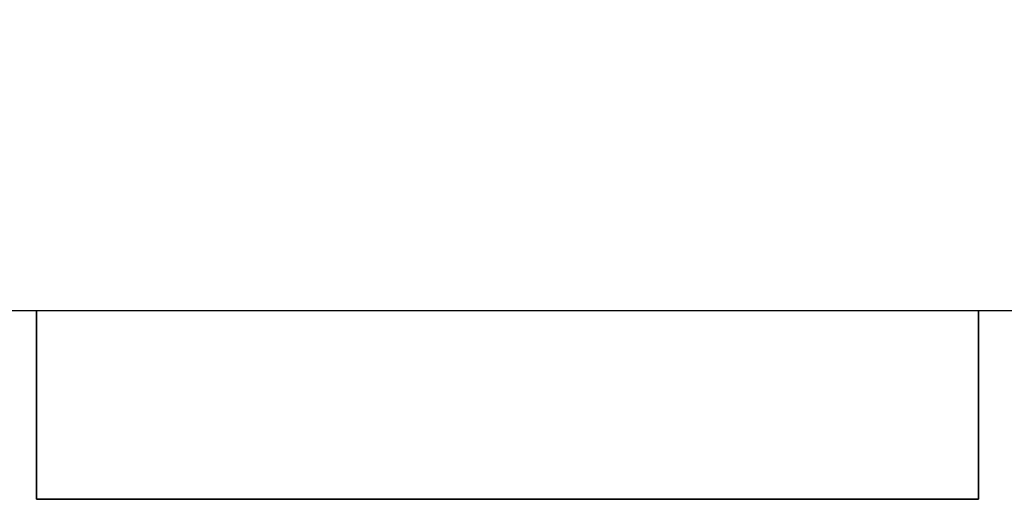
# Model space of a CAD drawing. Header units: millimetres. Extents: x -429 to 420, y -314 to 480.
# Tile 32 of 143: x -129.5 to -113.82, y 119.55 to 127.18. Entities that reach past the tile are written whole.
import ezdxf

# ---------------------------------------------------------------- set-up
doc = ezdxf.new("R2010")
doc.units = ezdxf.units.MM
doc.header["$MEASUREMENT"] = 0
doc.layers.add('Layer 1', color=7, linetype='Continuous')

msp = doc.modelspace()

# ---------------------------------------------------------------- linework, layer by layer
at = {"layer": 'Layer 1', "color": 114}
msp.add_lwpolyline([(-129.2339, 119.546), (-114.2339, 119.546), (-114.2339, 122.546), (-129.2339, 122.546), (-129.2339, 119.546)], close=True, dxfattribs=at)
at = {"layer": 'Layer 1', "color": 7, "lineweight": 25}
msp.add_open_spline([(-102.234, 161.5462), (-102.234, 161.5462), (-114.2339, 161.5462), (-114.2339, 161.5462), (-114.2339, 161.5462), (-114.2339, 161.5462), (-114.2339, 164.546), (-114.2339, 164.546), (-114.2339, 164.546), (-114.2339, 164.546), (-129.2339, 164.546), (-129.2339, 164.546), (-129.2339, 164.546), (-129.2339, 164.546), (-129.2339, 161.5462), (-129.2339, 161.5462), (-129.2339, 161.5462), (-129.2339, 161.5462), (-141.2341, 161.5462), (-141.2341, 161.5462), (-141.2341, 161.5462), (-141.2341, 161.5462), (-141.2341, 149.546), (-141.2341, 149.546), (-141.2341, 149.546), (-141.2341, 149.546), (-144.234, 149.546), (-144.234, 149.546), (-144.234, 149.546), (-144.234, 149.546), (-144.234, 134.546), (-144.234, 134.546), (-144.234, 134.546), (-144.234, 134.546), (-141.2341, 134.546), (-141.2341, 134.546), (-141.2341, 134.546), (-141.2341, 134.546), (-141.2341, 122.5461), (-141.2341, 122.5461), (-141.2341, 122.5461), (-141.2341, 122.5461), (-129.2339, 122.5461), (-129.2339, 122.5461), (-129.2339, 122.5461), (-129.2339, 122.5461), (-129.2339, 119.5462), (-129.2339, 119.5462), (-129.2339, 119.5462), (-129.2339, 119.5462), (-114.2339, 119.5462), (-114.2339, 119.5462), (-114.2339, 119.5462), (-114.2339, 119.5462), (-114.2339, 122.5461), (-114.2339, 122.5461), (-114.2339, 122.5461), (-114.2339, 122.5461), (-102.234, 122.5461), (-102.234, 122.5461), (-102.234, 122.5461), (-102.234, 122.5461), (-102.234, 134.546), (-102.234, 134.546), (-102.234, 134.546), (-102.234, 134.546), (-99.2341, 134.546), (-99.2341, 134.546), (-99.2341, 134.546), (-99.2341, 134.546), (-99.2341, 149.546), (-99.2341, 149.546), (-99.2341, 149.546), (-99.2341, 149.546), (-102.234, 149.546), (-102.234, 149.546), (-102.234, 149.546), (-102.234, 149.546), (-102.234, 161.5462), (-102.234, 161.5462)], degree=3, knots=[0, 0, 0, 0, 0.047619, 0.047619, 0.047619, 0.047619, 0.0952381, 0.0952381, 0.0952381, 0.0952381, 0.1428571, 0.1428571, 0.1428571, 0.1428571, 0.1904762, 0.1904762, 0.1904762, 0.1904762, 0.2380952, 0.2380952, 0.2380952, 0.2380952, 0.2857143, 0.2857143, 0.2857143, 0.2857143, 0.3333333, 0.3333333, 0.3333333, 0.3333333, 0.3809524, 0.3809524, 0.3809524, 0.3809524, 0.4285714, 0.4285714, 0.4285714, 0.4285714, 0.4761905, 0.4761905, 0.4761905, 0.4761905, 0.5238095, 0.5238095, 0.5238095, 0.5238095, 0.5714286, 0.5714286, 0.5714286, 0.5714286, 0.6190476, 0.6190476, 0.6190476, 0.6190476, 0.6666667, 0.6666667, 0.6666667, 0.6666667, 0.7142857, 0.7142857, 0.7142857, 0.7142857, 0.7619048, 0.7619048, 0.7619048, 0.7619048, 0.8095238, 0.8095238, 0.8095238, 0.8095238, 0.8571429, 0.8571429, 0.8571429, 0.8571429, 0.9047619, 0.9047619, 0.9047619, 0.9047619, 1, 1, 1, 1], dxfattribs=at)

doc.saveas('drawing.dxf')
